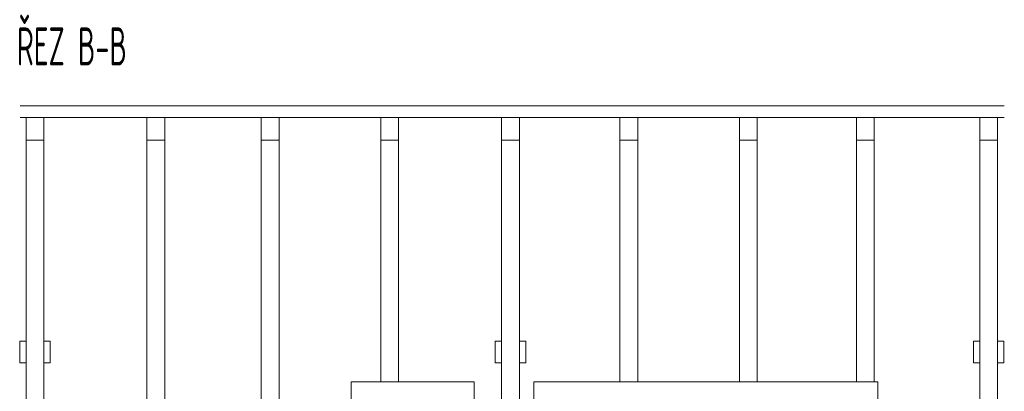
# Model space of a CAD drawing. Header units: millimetres. Extents: x 15940 to 92175, y -24684 to 227664.
# Tile 94 of 132: x 31832 to 39576, y 167781 to 170705. Entities that reach past the tile are written whole.
import ezdxf

# ---------------------------------------------------------------- set-up
doc = ezdxf.new("R2010")
doc.units = ezdxf.units.MM
doc.header["$LTSCALE"] = 0.05
doc.linetypes.add('phl_thick', pattern=[0])
doc.layers.add('VZT_50 POPIS - OBECNE', color=7, linetype='Continuous', lineweight=13)
doc.styles.add('ISOCP 2.5', font='isocp.shx', dxfattribs={"width": 0.6, "height": 2.5})

msp = doc.modelspace()

# ---------------------------------------------------------------- linework, layer by layer
at = {"layer": 'VZT_50 POPIS - OBECNE', "color": 8, "linetype": 'phl_thick'}
for p, q in [((31836.7, 170026.5), (39575.8, 170026.5)), ((31836.7, 169936.5), (39575.8, 169936.5)), ((32022.3, 169936.5), (31882.3, 169936.5)), ((31882.3, 169936.5), (31882.3, 169756.5)), ((32022.3, 169756.5), (32022.3, 169936.5)), ((32972.6, 169936.5), (32832.6, 169936.5)), ((32832.6, 169936.5), (32832.6, 169756.5)), ((32972.6, 169756.5), (32972.6, 169936.5)), ((33872.6, 169936.5), (33732.6, 169936.5)), ((33732.6, 169936.5), (33732.6, 169756.5)), ((33872.6, 169756.5), (33872.6, 169936.5)), ((34812.6, 169936.5), (34672.6, 169936.5)), ((34672.6, 169936.5), (34672.6, 169756.5)), ((34812.6, 169756.5), (34812.6, 169936.5)), ((35762.6, 169936.5), (35622.6, 169936.5)), ((35622.6, 169936.5), (35622.6, 169756.5)), ((35762.6, 169756.5), (35762.6, 169936.5)), ((36692.6, 169936.5), (36552.6, 169936.5)), ((36552.6, 169936.5), (36552.6, 169756.5)), ((36692.6, 169756.5), (36692.6, 169936.5)), ((37632.4, 169936.5), (37492.4, 169936.5)), ((37492.4, 169936.5), (37492.4, 169756.5)), ((37632.4, 169756.5), (37632.4, 169936.5)), ((38552.4, 169936.5), (38412.4, 169936.5)), ((38412.4, 169936.5), (38412.4, 169756.5)), ((38552.4, 169756.5), (38552.4, 169936.5)), ((39522.6, 169936.5), (39382.6, 169936.5)), ((39382.6, 169936.5), (39382.6, 169756.5)), ((39522.6, 169756.5), (39522.6, 169936.5)), ((31882.3, 169756.5), (31882.3, 166336.5)), ((31882.3, 169756.5), (32022.3, 169756.5)), ((32022.3, 169756.5), (32022.3, 166336.5)), ((32832.6, 169756.5), (32832.6, 166336.5)), ((32832.6, 169756.5), (32972.6, 169756.5)), ((32972.6, 169756.5), (32972.6, 166336.5)), ((33732.6, 169756.5), (33732.6, 166336.5)), ((33732.6, 169756.5), (33872.6, 169756.5)), ((33872.6, 169756.5), (33872.6, 166336.5)), ((34672.6, 169756.5), (34672.6, 167856.5)), ((34672.6, 169756.5), (34812.6, 169756.5)), ((34812.6, 169756.5), (34812.6, 167856.5)), ((35622.6, 169756.5), (35622.6, 167656.5)), ((35622.6, 169756.5), (35762.6, 169756.5)), ((35762.6, 169756.5), (35762.6, 167656.5)), ((36552.6, 169756.5), (36552.6, 167856.5)), ((36552.6, 169756.5), (36692.6, 169756.5)), ((36692.6, 169756.5), (36692.6, 167856.5)), ((37492.4, 169756.5), (37492.4, 167856.5)), ((37492.4, 169756.5), (37632.4, 169756.5)), ((37632.4, 169756.5), (37632.4, 167856.5)), ((38412.4, 169756.5), (38412.4, 167856.5)), ((38412.4, 169756.5), (38552.4, 169756.5)), ((38552.4, 169756.5), (38552.4, 167856.5)), ((39382.6, 169756.5), (39382.6, 166336.5)), ((39382.6, 169756.5), (39522.6, 169756.5)), ((39522.6, 169756.5), (39522.6, 166336.5)), ((31882.3, 168176.5), (31832.3, 168176.5)), ((31832.3, 168176.5), (31832.3, 168006.5)), ((31882.3, 168006.5), (31882.3, 168176.5)), ((32072.3, 168176.5), (32022.3, 168176.5)), ((32022.3, 168176.5), (32022.3, 168006.5)), ((32072.3, 168006.5), (32072.3, 168176.5)), ((35622.6, 168176.5), (35572.6, 168176.5)), ((35572.6, 168176.5), (35572.6, 168006.5)), ((35622.6, 168006.5), (35622.6, 168176.5)), ((35812.6, 168176.5), (35762.6, 168176.5)), ((35762.6, 168176.5), (35762.6, 168006.5)), ((35812.6, 168006.5), (35812.6, 168176.5)), ((39382.6, 168176.5), (39332.6, 168176.5)), ((39332.6, 168176.5), (39332.6, 168006.5)), ((39382.6, 168006.5), (39382.6, 168176.5)), ((39572.6, 168176.5), (39522.6, 168176.5)), ((39522.6, 168176.5), (39522.6, 168006.5)), ((39572.6, 168006.5), (39572.6, 168176.5)), ((31832.3, 168006.5), (31882.3, 168006.5)), ((32022.3, 168006.5), (32072.3, 168006.5)), ((35572.6, 168006.5), (35622.6, 168006.5)), ((35762.6, 168006.5), (35812.6, 168006.5)), ((39332.6, 168006.5), (39382.6, 168006.5)), ((39522.6, 168006.5), (39572.6, 168006.5)), ((34440.4, 165606.5), (34440.4, 167856.5)), ((34440.4, 167856.5), (35405.4, 167856.5)), ((35405.4, 167856.5), (35405.4, 167556.5)), ((35876.4, 167556.5), (35876.4, 167856.5)), ((35876.4, 167856.5), (38581.9, 167856.5)), ((38581.9, 167856.5), (38581.9, 165606.5))]:
    msp.add_line(p, q, dxfattribs=at)

# ---------------------------------------------------------------- texts
at = {"layer": 'VZT_50 POPIS - OBECNE', "linetype": 'phl_thick', "style": 'ISOCP 2.5', "width": 0.6}
msp.add_text('ŘEZ B-B', height=300, dxfattribs=at).set_placement((31809.7, 170344.9))

doc.saveas('drawing.dxf')
